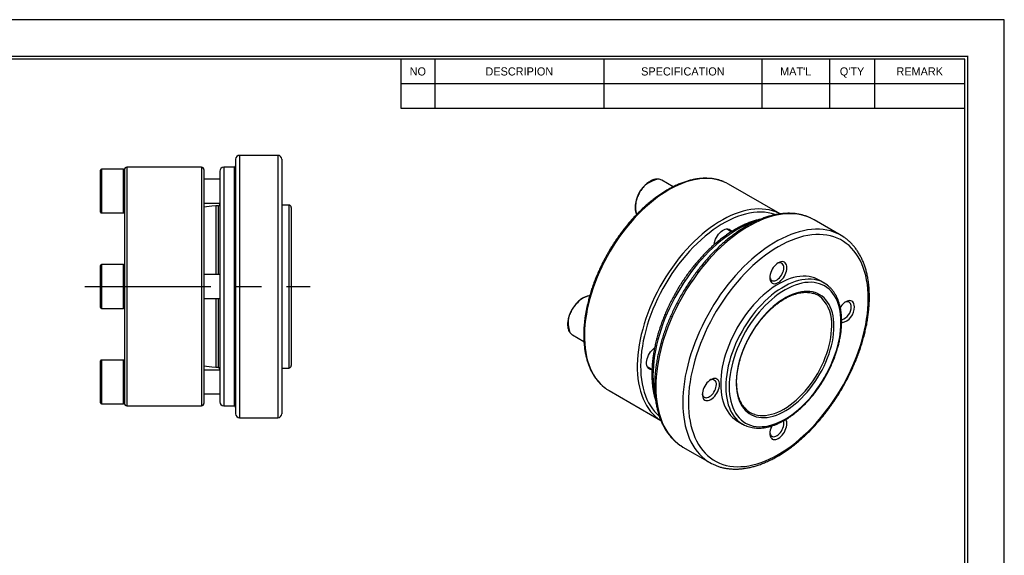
# Model space of a CAD drawing. Header units: millimetres. Extents: x 0 to 211, y 0 to 149.
# Tile 6 of 6: x 87 to 211, y 82 to 149. Entities that reach past the tile are written whole.
import ezdxf
from ezdxf.enums import TextEntityAlignment as Align

# ---------------------------------------------------------------- set-up
doc = ezdxf.new("R2010")
doc.units = ezdxf.units.MM
doc.linetypes.add('CENTER', pattern=[50.8, 31.75, -6.35, 6.35, -6.35])
for name, color, linetype in [('center', 1, 'CENTER'), ('L1', 7, 'CONTINUOUS'), ('OUTLINE', 7, 'CONTINUOUS')]:
    doc.layers.add(name, color=color, linetype=linetype)

# ---------------------------------------------------------------- blocks, each defined once
blk = doc.blocks.new('표제란')
at = {"layer": 'L1', "color": 0}
for p, q in [((297, 210), (0, 210)), ((297, 0), (297, 210))]:
    blk.add_line(p, q, dxfattribs=at)
at = {"layer": 'L1'}
for p, q in [((190, 203), (190, 194.34)), ((196, 203), (196, 194.34)), ((226, 203), (226, 194.34)), ((254, 203), (254, 194.34)), ((266, 203), (266, 194.34)), ((274, 203), (274, 194.34)), ((190, 198.67), (290, 198.67)), ((190, 194.34), (290, 194.34))]:
    blk.add_line(p, q, dxfattribs=at)
at = {"layer": 'L1', "const_width": 0.25}
blk.add_lwpolyline([(290.5, 6.5), (290.5, 203.5), (10, 203.5), (10, 6.5)], close=True, dxfattribs=at)
at = {"layer": 'L1'}
blk.add_lwpolyline([(290, 7), (290, 203), (10.5, 203), (10.5, 7)], close=True, dxfattribs=at)
for s, p in [('NO', (193, 200.83)), ('DESCRIPION', (211, 200.83)), ('SPECIFICATION', (240, 200.83)), ("MAT'L", (260, 200.83)), ("Q'TY", (270, 200.83)), ('REMARK', (282, 200.83))]:
    blk.add_text(s, height=1.444, dxfattribs=at).set_placement(p, align=Align.MIDDLE_CENTER)
for tag, p in [('필렛', (179.25, 10.9)), ('모따기', (179.25, 8.3))]:
    blk.add_attdef(tag, text='', height=1.15, dxfattribs=at).set_placement(p, align=Align.MIDDLE_LEFT)
at = {"layer": 'OUTLINE', "ltscale": 0.5}
for tag, p, height in [('TITLE', (237.17, 24.41), 2.5), ('도번', (251.18, 15.64), 2.5), ('SCALE', (253.78, 9.55), 1.2), ('DATE', (277.02, 9.51), 1.2)]:
    blk.add_attdef(tag, p, '', height=height, dxfattribs=at)

msp = doc.modelspace()

# ---------------------------------------------------------------- linework, layer by layer
at = {"layer": 'center', "ltscale": 0.5}
msp.add_line((95.0247, 115.4268), (123.3676, 115.4268), dxfattribs=at)
at = {"layer": 'OUTLINE'}
for p, q in [((114.0083, 131.4266), (114.0083, 99.4269)), ((119.3083, 131.9266), (114.5083, 131.9266)), ((114.5083, 131.9266), (114.5083, 98.9269)), ((119.3083, 131.9266), (119.3083, 98.9269)), ((119.8083, 131.4266), (119.8083, 99.4269)), ((97.0085, 124.7768), (97.0085, 130.0768)), ((99.9085, 130.1768), (97.1085, 130.1768)), ((97.1085, 130.1768), (97.1085, 124.6768)), ((99.9085, 124.6768), (99.9085, 130.1768)), ((100.0085, 130.1266), (100.0085, 100.7269)), ((109.7084, 130.4266), (100.3085, 130.4266)), ((100.3085, 130.4266), (100.3085, 100.4269)), ((109.7084, 130.4266), (109.7084, 100.4269)), ((110.0084, 130.1266), (110.0084, 100.7269)), ((113.8083, 130.4266), (112.5083, 130.4266)), ((112.5083, 130.4266), (112.5083, 100.4269)), ((113.8083, 130.4266), (113.8083, 100.4269)), ((112.0083, 128.9268), (110.0084, 128.9268)), ((112.0083, 129.9266), (112.0083, 100.9269)), ((169.0596, 127.9728), (167.6053, 128.8123)), ((182.5011, 124.5592), (175.9925, 128.3165)), ((110.0084, 125.9268), (112.0083, 125.9268)), ((111.0084, 125.5157), (110.0084, 125.4193)), ((111.5132, 125.5767), (111.0084, 125.5281)), ((111.0084, 125.5157), (111.0084, 125.5281)), ((111.8083, 125.5767), (111.5132, 125.5767)), ((111.5132, 125.5767), (111.5132, 116.9268)), ((111.8083, 125.5767), (111.8083, 116.9268)), ((120.7083, 125.6767), (119.8083, 125.6767)), ((120.7083, 125.6767), (120.7083, 105.1769)), ((121.0082, 125.3767), (121.0082, 105.4769)), ((97.1085, 124.6768), (99.9085, 124.6768)), ((176.3668, 122.3111), (175.7583, 122.6624)), ((190.1773, 121.8598), (186.7833, 123.8192)), ((97.0085, 117.8747), (97.0085, 118.0768)), ((97.0085, 112.7768), (97.0085, 117.8747)), ((99.9085, 118.1768), (97.1085, 118.1768)), ((97.1085, 118.1768), (97.1085, 117.967)), ((97.1085, 117.967), (97.1085, 112.6768)), ((99.9085, 117.967), (99.9085, 118.1768)), ((99.9085, 112.6768), (99.9085, 117.967)), ((112.0083, 116.9268), (110.0084, 116.9268)), ((188.0426, 115.8756), (187.4062, 116.243)), ((110.0084, 113.9268), (112.0083, 113.9268)), ((111.5132, 113.9268), (111.5132, 105.2769)), ((111.8083, 113.9268), (111.8083, 105.2769)), ((97.1085, 112.6768), (99.9085, 112.6768)), ((156.3703, 109.3521), (157.8255, 108.512)), ((97.0085, 102.4117), (97.0085, 106.0768)), ((99.9085, 106.1768), (97.1085, 106.1768)), ((97.1085, 106.1768), (97.1085, 102.3734)), ((99.9085, 102.3734), (99.9085, 106.1768)), ((110.0084, 105.4343), (111.0084, 105.3379)), ((111.0084, 105.3255), (111.0084, 105.3379)), ((111.0084, 105.3255), (111.5132, 105.2769)), ((165.7731, 105.3673), (166.3801, 105.0169)), ((112.0083, 104.9268), (110.0084, 104.9268)), ((111.5132, 105.2769), (111.8083, 105.2769)), ((119.8083, 105.1769), (120.7083, 105.1769)), ((97.0085, 100.7768), (97.0085, 102.4117)), ((97.1085, 102.3734), (97.1085, 100.6768)), ((99.9085, 100.6768), (99.9085, 102.3734)), ((110.0084, 101.9268), (112.0083, 101.9268)), ((160.9939, 102.3353), (167.5067, 98.5755)), ((97.1085, 100.6768), (99.9085, 100.6768)), ((100.3085, 100.4269), (109.7084, 100.4269)), ((112.5083, 100.4269), (113.8083, 100.4269)), ((114.5083, 98.9269), (119.3083, 98.9269)), ((177.1571, 98.4891), (177.7935, 98.1217)), ((170.2848, 95.2398), (173.6788, 93.2805))]:
    msp.add_line(p, q, dxfattribs=at)
at = {"layer": 'OUTLINE', "flags": 128}
for points in [[(175.3957, 128.6101), (175.3141, 128.643), (174.9085, 128.783), (174.4875, 128.8908), (174.0522, 128.9661), (173.6036, 129.0087), (173.1427, 129.0185), (172.6707, 128.9955), (172.1886, 128.9398), (171.6978, 128.8515), (171.1992, 128.7308), (170.6942, 128.5779), (170.1839, 128.3933), (169.6695, 128.1774), (169.1523, 127.9308), (168.6336, 127.6539), (168.1145, 127.3475), (167.5963, 127.0123), (167.0803, 126.6491), (166.5676, 126.2588), (166.0596, 125.8423), (165.5574, 125.4006), (165.0622, 124.9347), (164.5752, 124.4459), (164.0977, 123.9352), (163.6306, 123.4039), (163.1752, 122.8532), (162.7326, 122.2845), (162.3037, 121.6991), (161.8897, 121.0985), (161.4915, 120.484), (161.11, 119.8572), (160.7463, 119.2195), (160.4011, 118.5725), (160.0753, 117.9177), (159.7697, 117.2567), (159.4849, 116.5911), (159.2217, 115.9224), (158.9808, 115.2523), (158.7626, 114.5824), (158.5678, 113.9143), (158.3967, 113.2496), (158.2498, 112.5898), (158.1274, 111.9366), (158.0299, 111.2915), (157.9574, 110.6561), (157.9102, 110.0318), (157.8883, 109.4203), (157.8919, 108.8229), (157.9208, 108.241), (157.9751, 107.6762), (158.0545, 107.1296), (158.159, 106.6027), (158.2882, 106.0967), (158.4418, 105.6128), (158.6196, 105.1522), (158.821, 104.716), (159.0455, 104.3051), (159.2927, 103.9207), (159.562, 103.5635), (159.8526, 103.2346), (160.1639, 102.9346), (160.3846, 102.7495)], [(175.9925, 128.3165), (175.7033, 128.4711), (175.3957, 128.6101)], [(182.0424, 124.7731), (181.9608, 124.8059), (181.5552, 124.9459), (181.1342, 125.0537), (180.6989, 125.129), (180.2503, 125.1716), (179.7894, 125.1814), (179.3174, 125.1585), (178.8354, 125.1027), (178.3445, 125.0144), (177.8459, 124.8937), (177.3409, 124.7408), (176.8306, 124.5563), (176.3162, 124.3404), (175.7991, 124.0937), (175.2803, 123.8168), (174.7612, 123.5104), (174.243, 123.1752), (173.727, 122.812), (173.2143, 122.4217), (172.7063, 122.0052), (172.2041, 121.5635), (171.7089, 121.0977), (171.222, 120.6088), (170.7444, 120.0981), (170.2774, 119.5668), (169.822, 119.0161), (169.3793, 118.4474), (168.9505, 117.862), (168.5364, 117.2614), (168.1382, 116.6469), (167.7568, 116.0201), (167.393, 115.3824), (167.0478, 114.7354), (166.722, 114.0806), (166.4164, 113.4196), (166.1316, 112.754), (165.8685, 112.0853), (165.6275, 111.4153), (165.4094, 110.7454), (165.2145, 110.0772), (165.0434, 109.4125), (164.8965, 108.7527), (164.7742, 108.0995), (164.6766, 107.4544), (164.6042, 106.819), (164.557, 106.1948), (164.5351, 105.5832), (164.5386, 104.9858), (164.5675, 104.404), (164.6218, 103.8391), (164.7013, 103.2926), (164.8057, 102.7657), (164.9349, 102.2597), (165.0886, 101.7758), (165.2663, 101.3151), (165.4677, 100.8789), (165.6923, 100.468), (165.9395, 100.0836), (166.2087, 99.7265), (166.4993, 99.3975), (166.8106, 99.0975), (167.0313, 98.9124)], [(181.8996, 124.4686), (181.826, 124.4944), (181.4138, 124.6164), (180.9866, 124.7056), (180.5456, 124.7619), (180.0916, 124.7851), (179.626, 124.7751), (179.1498, 124.732), (178.6642, 124.6558), (178.1705, 124.5468), (177.6697, 124.4052), (177.1633, 124.2314), (176.6523, 124.0258), (176.1382, 123.7889), (175.6221, 123.5212), (175.1053, 123.2236), (174.5891, 122.8966), (174.0749, 122.5412), (173.5637, 122.1581), (173.0571, 121.7483), (172.556, 121.3129), (172.0619, 120.8529), (171.5759, 120.3695), (171.0993, 119.8638), (170.6332, 119.3371), (170.1787, 118.7906), (169.737, 118.2259), (169.3092, 117.6442), (168.8963, 117.047), (168.4994, 116.4357), (168.1195, 115.8119), (167.7574, 115.1771), (167.414, 114.5329), (167.0903, 113.8809), (166.787, 113.2226), (166.5049, 112.5598), (166.2447, 111.894), (166.0069, 111.2269), (165.7923, 110.5602), (165.6013, 109.8954), (165.4344, 109.2343), (165.292, 108.5785), (165.1745, 107.9295), (165.0821, 107.2891), (165.0151, 106.6587), (164.9736, 106.0399), (164.9579, 105.4343), (164.9678, 104.8434), (165.0033, 104.2686), (165.0645, 103.7114), (165.1511, 103.1731), (165.2628, 102.655), (165.3996, 102.1584), (165.5609, 101.6846), (165.7464, 101.2348), (165.9557, 100.81), (166.1882, 100.4112), (166.4433, 100.0396), (166.7205, 99.696), (167.019, 99.3811), (167.285, 99.1401)], [(186.3548, 124.042), (186.2865, 124.0733), (185.8693, 124.241), (185.436, 124.3764), (184.9875, 124.4791), (184.5248, 124.549), (184.0489, 124.5858), (183.561, 124.5896), (183.0619, 124.5602), (182.5529, 124.4978), (182.0351, 124.4025), (181.5096, 124.2745), (180.9776, 124.1141), (180.4402, 123.9217), (179.8985, 123.6976), (179.3539, 123.4423), (178.8075, 123.1565), (178.2605, 122.8407), (177.7141, 122.4956), (177.1695, 122.1221), (176.6279, 121.7209), (176.0904, 121.2928), (175.5584, 120.8389), (175.0329, 120.3602), (174.5151, 119.8576), (174.0061, 119.3324), (173.5071, 118.7856), (173.0191, 118.2184), (172.5432, 117.6322), (172.0805, 117.0281), (171.632, 116.4075), (171.1987, 115.7719), (170.7815, 115.1225), (170.3814, 114.4608), (169.9991, 113.7883), (169.6356, 113.1064), (169.2917, 112.4166), (168.9681, 111.7205), (168.6656, 111.0196), (168.3847, 110.3154), (168.1261, 109.6095), (167.8904, 108.9034), (167.6781, 108.1987), (167.4897, 107.4969), (167.3256, 106.7996), (167.186, 106.1083), (167.0715, 105.4245), (166.9821, 104.7497), (166.9181, 104.0854), (166.8797, 103.4331), (166.8669, 102.7942), (166.8797, 102.1701), (166.9181, 101.5622), (166.9821, 100.9718), (167.0715, 100.4002), (167.186, 99.8487), (167.3256, 99.3184), (167.4897, 98.8106), (167.6781, 98.3264), (167.8904, 97.8668), (168.1261, 97.4328), (168.3847, 97.0254), (168.6656, 96.6455), (168.9681, 96.2939), (169.2917, 95.9715), (169.6356, 95.6788), (169.9089, 95.4776)], [(182.4855, 124.5647), (182.3501, 124.634), (182.0424, 124.7731)], [(186.7833, 123.8192), (186.6866, 123.8736), (186.3548, 124.042)], [(179.4411, 123.637), (179.189, 123.5531), (178.6761, 123.3598), (178.1594, 123.1351), (177.6402, 122.8796), (177.1198, 122.5939), (176.5994, 122.2787), (176.0802, 121.9348), (175.5635, 121.5629), (175.0506, 121.164), (174.5426, 120.7391), (174.0409, 120.2891), (173.5466, 119.8151), (173.0609, 119.3184), (172.5849, 118.8), (172.1199, 118.2613), (171.667, 117.7035), (171.2272, 117.128), (170.8015, 116.5361), (170.3911, 115.9293), (169.9969, 115.3091), (169.6199, 114.6769), (169.2609, 114.0343), (168.9209, 113.3828), (168.6006, 112.724), (168.3008, 112.0594), (168.0223, 111.3908), (167.7657, 110.7196), (167.5316, 110.0475), (167.3207, 109.3761), (167.1333, 108.707), (166.97, 108.042), (166.8312, 107.3824), (166.7171, 106.73), (166.6281, 106.0863), (166.5644, 105.4529), (166.5261, 104.8313), (166.5133, 104.2229), (166.5261, 103.6293), (166.5644, 103.0519), (166.6281, 102.492), (166.7171, 101.9511), (166.7671, 101.7062)], [(174.1965, 120.6841), (174.1984, 120.6997), (174.2372, 120.9184), (174.3009, 121.1426), (174.3881, 121.3673), (174.4968, 121.5875), (174.6246, 121.7983), (174.7687, 121.9949), (174.9258, 122.173), (175.0924, 122.3285), (175.2649, 122.4581), (175.4392, 122.5587), (175.6117, 122.6283), (175.7783, 122.6651), (175.9354, 122.6684), (176.0795, 122.6382), (176.2073, 122.575), (176.316, 122.4803), (176.4032, 122.3563), (176.411, 122.3418)], [(189.7489, 122.0827), (189.6806, 122.114), (189.2634, 122.2817), (188.83, 122.417), (188.3815, 122.5197), (187.9189, 122.5896), (187.443, 122.6265), (186.955, 122.6302), (186.456, 122.6009), (185.947, 122.5385), (185.4292, 122.4432), (184.9037, 122.3152), (184.3717, 122.1548), (183.8342, 121.9623), (183.2926, 121.7382), (182.748, 121.4829), (182.2016, 121.1971), (181.6546, 120.8813), (181.1082, 120.5363), (180.5635, 120.1627), (180.0219, 119.7615), (179.4845, 119.3335), (178.9525, 118.8796), (178.427, 118.4008), (177.9091, 117.8983), (177.4002, 117.373), (176.9011, 116.8262), (176.4132, 116.2591), (175.9373, 115.6728), (175.4746, 115.0687), (175.0261, 114.4482), (174.5928, 113.8125), (174.1756, 113.1631), (173.7754, 112.5014), (173.3932, 111.8289), (173.0297, 111.147), (172.6858, 110.4573), (172.3622, 109.7612), (172.0596, 109.0603), (171.7788, 108.3561), (171.5202, 107.6501), (171.2845, 106.9441), (171.0722, 106.2393), (170.8838, 105.5375), (170.7196, 104.8402), (170.5801, 104.1489), (170.4655, 103.4651), (170.3762, 102.7903), (170.3122, 102.126), (170.2738, 101.4737), (170.2609, 100.8348), (170.2738, 100.2107), (170.3122, 99.6028), (170.3762, 99.0124), (170.4655, 98.4408), (170.5801, 97.8893), (170.7196, 97.3591), (170.8838, 96.8513), (171.0722, 96.367), (171.2845, 95.9074), (171.5202, 95.4734), (171.7788, 95.0661), (172.0596, 94.6862), (172.3622, 94.3346), (172.6858, 94.0121), (173.0297, 93.7194), (173.303, 93.5182)], [(193.5952, 113.8972), (193.5824, 114.5115), (193.544, 115.1095), (193.4801, 115.69), (193.3908, 116.2517), (193.2763, 116.7932), (193.1369, 117.3134), (192.973, 117.811), (192.7848, 118.285), (192.5728, 118.7342), (192.3376, 119.1577), (192.0795, 119.5545), (191.7992, 119.9236), (191.4974, 120.2644), (191.1747, 120.5759), (190.8319, 120.8574), (190.4697, 121.1084), (190.0889, 121.3283), (189.6905, 121.5166), (189.2752, 121.6728), (188.8442, 121.7966), (188.3982, 121.8876), (187.9384, 121.9458), (187.4658, 121.971), (186.9815, 121.9631), (186.4865, 121.9221), (185.9819, 121.8482), (185.469, 121.7414), (184.9489, 121.6021), (184.4227, 121.4305), (183.8917, 121.2271), (183.3571, 120.9922), (182.82, 120.7265), (182.2816, 120.4306), (181.7433, 120.105), (181.2062, 119.7506), (180.6715, 119.3681), (180.1405, 118.9584), (179.6144, 118.5225), (179.0942, 118.0613), (178.5813, 117.5759), (178.0768, 117.0673), (177.5818, 116.5368), (177.0974, 115.9855), (176.6248, 115.4146), (176.165, 114.8256), (175.7191, 114.2196), (175.288, 113.5981), (174.8728, 112.9625), (174.4744, 112.3142), (174.0936, 111.6547), (173.7314, 110.9855), (173.3885, 110.3081), (173.0658, 109.624), (172.764, 108.9349), (172.4838, 108.2421), (172.2257, 107.5474), (171.9904, 106.8522), (171.7785, 106.1583), (171.5903, 105.467), (171.4263, 104.7801), (171.2869, 104.099), (171.1725, 103.4253), (171.0832, 102.7606), (171.0193, 102.1063), (170.9809, 101.4639), (170.968, 100.8348), (170.9809, 100.2206), (171.0193, 99.6226), (171.0832, 99.042), (171.1725, 98.4804), (171.2869, 97.9389), (171.4263, 97.4187), (171.5903, 96.9211), (171.7785, 96.4471), (171.9904, 95.9979), (172.2257, 95.5744), (172.4838, 95.1776), (172.764, 94.8084), (173.0658, 94.4677), (173.3885, 94.1562), (173.7314, 93.8746), (174.0936, 93.6236), (174.4744, 93.4038), (174.8728, 93.2155), (175.288, 93.0593), (175.7191, 92.9355), (176.165, 92.8444), (176.6248, 92.7862), (177.0974, 92.7611), (177.5818, 92.769), (178.0768, 92.81), (178.5813, 92.8839), (179.0942, 92.9907), (179.6144, 93.13), (180.1405, 93.3016), (180.6715, 93.505), (181.2062, 93.7398), (181.7433, 94.0055), (182.2816, 94.3015), (182.82, 94.6271), (183.3571, 94.9815), (183.8917, 95.364), (184.4227, 95.7736), (184.9489, 96.2096), (185.469, 96.6708), (185.9819, 97.1562), (186.4865, 97.6648), (186.9815, 98.1953), (187.4658, 98.7466), (187.9384, 99.3174), (188.3982, 99.9065), (188.8442, 100.5125), (189.2752, 101.1339), (189.6905, 101.7696), (190.0889, 102.4178), (190.4697, 103.0773), (190.8319, 103.7465), (191.1747, 104.424), (191.4974, 105.108), (191.7992, 105.7972), (192.0795, 106.49), (192.3376, 107.1847), (192.5728, 107.8798), (192.7848, 108.5738), (192.973, 109.265), (193.1369, 109.952), (193.2763, 110.6331), (193.3908, 111.3067), (193.4801, 111.9715), (193.544, 112.6258), (193.5824, 113.2682), (193.5952, 113.8972)], [(183.36, 117.787), (183.3467, 117.9742), (183.3072, 118.1414), (183.2424, 118.2845), (183.154, 118.4001), (183.0441, 118.4852), (182.9155, 118.5378), (182.7712, 118.5566), (182.6149, 118.5412), (182.4503, 118.4918), (182.2816, 118.4098), (182.1129, 118.297), (181.9484, 118.1564), (181.7921, 117.9914), (181.6478, 117.806), (181.5191, 117.6049), (181.4092, 117.3928), (181.3208, 117.1752), (181.2561, 116.9573), (181.2166, 116.7445), (181.2033, 116.542), (181.2166, 116.3549), (181.2561, 116.1877), (181.3208, 116.0445), (181.4092, 115.929), (181.5191, 115.8438), (181.6478, 115.7912), (181.7921, 115.7724), (181.9484, 115.7879), (182.1129, 115.8373), (182.2816, 115.9193), (182.4503, 116.032), (182.6149, 116.1726), (182.7712, 116.3376), (182.9155, 116.523), (183.0441, 116.7242), (183.154, 116.9362), (183.2424, 117.1539), (183.3072, 117.3718), (183.3467, 117.5846), (183.36, 117.787)], [(181.2081, 116.6627), (181.2318, 116.5258), (181.2818, 116.3914), (181.3549, 116.2825), (181.4491, 116.2022), (181.5616, 116.1527), (181.6893, 116.1357), (181.8284, 116.1514), (181.9749, 116.1996), (182.1247, 116.2787), (182.2734, 116.3865), (182.4167, 116.52), (182.5506, 116.6752), (182.6711, 116.8477), (182.7749, 117.0326), (182.8588, 117.2245), (182.9206, 117.4179), (182.9583, 117.6072), (182.9711, 117.787)], [(187.4062, 116.243), (187.1738, 116.3655), (186.8484, 116.5014), (186.5069, 116.6053), (186.1507, 116.6768), (185.7808, 116.7155), (185.3986, 116.7214), (185.0055, 116.6944), (184.6029, 116.6347), (184.1921, 116.5424), (183.7745, 116.4179), (183.3517, 116.2615), (182.9252, 116.074), (182.4964, 115.8558), (182.0669, 115.6078), (181.6381, 115.3309), (181.2115, 115.026), (180.7887, 114.6942), (180.3712, 114.3367), (179.9604, 113.9546), (179.5577, 113.5494), (179.1646, 113.1226), (178.7825, 112.6754), (178.4126, 112.2097), (178.0563, 111.7269), (177.7149, 111.2288), (177.3895, 110.7171), (177.0813, 110.1937), (176.7914, 109.6603), (176.5207, 109.1189), (176.2703, 108.5713), (176.041, 108.0195), (175.8336, 107.4654), (175.6489, 106.9109), (175.4874, 106.3581), (175.3499, 105.8088), (175.2366, 105.2649), (175.1482, 104.7284), (175.0847, 104.2012), (175.0466, 103.6851), (175.0339, 103.182), (175.0466, 102.6935), (175.0847, 102.2215), (175.1482, 101.7675), (175.2366, 101.3332), (175.3499, 100.9201), (175.4874, 100.5296), (175.6489, 100.1631), (175.8336, 99.8219), (176.041, 99.5073), (176.2703, 99.2202), (176.5207, 98.9617), (176.7914, 98.7328), (177.0813, 98.5342), (177.1571, 98.4891)], [(187.6195, 116.0824), (187.4848, 116.1341), (187.1433, 116.2379), (186.7871, 116.3094), (186.4172, 116.3481), (186.035, 116.354), (185.6419, 116.327), (185.2393, 116.2673), (184.8284, 116.175), (184.4109, 116.0505), (183.9881, 115.8942), (183.5616, 115.7066), (183.1328, 115.4884), (182.7032, 115.2405), (182.2744, 114.9635), (181.8479, 114.6586), (181.4251, 114.3268), (181.0076, 113.9693), (180.5968, 113.5872), (180.1941, 113.1821), (179.801, 112.7552), (179.4189, 112.3081), (179.049, 111.8423), (178.6927, 111.3595), (178.3513, 110.8614), (178.0259, 110.3498), (177.7177, 109.8263), (177.4278, 109.293), (177.1571, 108.7515), (176.9067, 108.204), (176.6774, 107.6521), (176.47, 107.098), (176.2853, 106.5436), (176.1238, 105.9907), (175.9862, 105.4414), (175.873, 104.8975), (175.7845, 104.3611), (175.7211, 103.8339), (175.683, 103.3178), (175.6703, 102.8146), (175.683, 102.3261), (175.7211, 101.8541), (175.7845, 101.4001), (175.873, 100.9658), (175.9862, 100.5527), (176.1238, 100.1622), (176.2853, 99.7957), (176.47, 99.4545), (176.6774, 99.1399), (176.9067, 98.8528), (177.1571, 98.5944), (177.4044, 98.3834)], [(190.1658, 110.9378), (190.153, 111.4209), (190.1145, 111.8875), (190.0505, 112.3357), (189.9614, 112.7641), (189.8472, 113.1709), (189.7086, 113.5548), (189.546, 113.9144), (189.3599, 114.2482), (189.1511, 114.5551), (188.9204, 114.8341), (188.6685, 115.0839), (188.3964, 115.3039), (188.1051, 115.4931), (187.7956, 115.6508), (187.4692, 115.7765), (187.1269, 115.8698), (186.77, 115.9302), (186.3998, 115.9576), (186.0177, 115.9519), (185.625, 115.913), (185.2233, 115.8412), (184.8139, 115.7366), (184.3984, 115.5997), (183.9782, 115.431), (183.555, 115.2311), (183.1302, 115.0007), (182.7054, 114.7406), (182.2821, 114.4519), (181.8619, 114.1355), (181.4464, 113.7926), (181.037, 113.4245), (180.6353, 113.0325), (180.2426, 112.618), (179.8605, 112.1826), (179.4903, 111.7278), (179.1335, 111.2553), (178.7911, 110.7668), (178.4647, 110.2641), (178.1552, 109.7491), (177.8639, 109.2236), (177.5918, 108.6895), (177.3399, 108.1488), (177.1092, 107.6035), (176.9004, 107.0555), (176.7144, 106.5068), (176.5517, 105.9595), (176.4131, 105.4156), (176.299, 104.877), (176.2098, 104.3456), (176.1458, 103.8235), (176.1073, 103.3126), (176.0945, 102.8146), (176.1073, 102.3315), (176.1458, 101.8649), (176.2098, 101.4167), (176.299, 100.9883), (176.4131, 100.5815), (176.5517, 100.1976), (176.7144, 99.838), (176.9004, 99.5042), (177.1092, 99.1973), (177.3399, 98.9183), (177.5918, 98.6684), (177.8639, 98.4485), (178.1552, 98.2593), (178.4647, 98.1016), (178.7911, 97.9759), (179.1335, 97.8826), (179.4903, 97.8222), (179.8605, 97.7948), (180.2426, 97.8005), (180.6353, 97.8394), (181.037, 97.9112), (181.4464, 98.0158), (181.8619, 98.1527), (182.2821, 98.3214), (182.7054, 98.5213), (183.1302, 98.7517), (183.555, 99.0118), (183.9782, 99.3005), (184.3984, 99.6169), (184.8139, 99.9598), (185.2233, 100.3279), (185.625, 100.7199), (186.0177, 101.1344), (186.3998, 101.5698), (186.77, 102.0246), (187.1269, 102.4971), (187.4692, 102.9856), (187.7956, 103.4883), (188.1051, 104.0033), (188.3964, 104.5288), (188.6685, 105.0629), (188.9204, 105.6036), (189.1511, 106.1489), (189.3599, 106.6969), (189.546, 107.2456), (189.7086, 107.7929), (189.8472, 108.3368), (189.9614, 108.8754), (190.0505, 109.4068), (190.1145, 109.9289), (190.153, 110.4398), (190.1658, 110.9378)], [(189.2819, 110.4275), (189.269, 110.8799), (189.2304, 111.3155), (189.1661, 111.7325), (189.0766, 112.1291), (188.9621, 112.5036), (188.8231, 112.8546), (188.6603, 113.1805), (188.4743, 113.4799), (188.2658, 113.7517), (188.0358, 113.9946), (187.7853, 114.2077), (187.5152, 114.39), (187.2267, 114.5407), (186.921, 114.6594), (186.5995, 114.7454), (186.2634, 114.7984), (185.9141, 114.8181), (185.5532, 114.8046), (185.1821, 114.7578), (184.8024, 114.6779), (184.4157, 114.5653), (184.0236, 114.4205), (183.6277, 114.244), (183.2298, 114.0366), (182.8314, 113.7992), (182.4343, 113.5327), (182.0401, 113.2384), (181.6505, 112.9173), (181.2671, 112.5709), (180.8915, 112.2006), (180.5253, 111.808), (180.17, 111.3947), (179.8271, 110.9624), (179.4981, 110.513), (179.1844, 110.0484), (178.8871, 109.5704), (178.6077, 109.0812), (178.3472, 108.5827), (178.1068, 108.077), (177.8875, 107.5663), (177.6902, 107.0527), (177.5156, 106.5384), (177.3647, 106.0255), (177.2379, 105.5161), (177.1358, 105.0125), (177.0589, 104.5167), (177.0074, 104.0308), (176.9816, 103.5568), (176.9816, 103.0967), (177.0074, 102.6525), (177.0589, 102.226), (177.1358, 101.819), (177.2379, 101.4332), (177.3647, 101.0702), (177.5156, 100.7316), (177.6902, 100.4188), (177.8875, 100.133), (178.1068, 99.8756), (178.3472, 99.6475), (178.6077, 99.4497), (178.8871, 99.2831), (179.1844, 99.1483), (179.4981, 99.0459), (179.8271, 98.9764), (180.17, 98.94), (180.5253, 98.9369), (180.8915, 98.9671), (181.2671, 99.0304), (181.6505, 99.1267), (182.0401, 99.2555), (182.4343, 99.4163), (182.8314, 99.6083), (183.2298, 99.8308), (183.6277, 100.0829), (184.0236, 100.3634), (184.4157, 100.6713), (184.8024, 101.0052), (185.1821, 101.3637), (185.5532, 101.7454), (185.9141, 102.1486), (186.2634, 102.5716), (186.5995, 103.0126), (186.921, 103.4699), (187.2267, 103.9414), (187.5152, 104.4253), (187.7853, 104.9194), (188.0358, 105.4218), (188.2658, 105.9302), (188.4743, 106.4426), (188.6603, 106.9569), (188.8231, 107.4708), (188.9621, 107.9822), (189.0766, 108.4889), (189.1661, 108.9889), (189.2304, 109.48), (189.269, 109.9603), (189.2819, 110.4275)], [(191.8453, 112.887), (191.832, 113.0741), (191.7925, 113.2413), (191.7277, 113.3845), (191.6393, 113.5), (191.5294, 113.5852), (191.4007, 113.6378), (191.2565, 113.6566), (191.1001, 113.6411), (190.9356, 113.5918), (190.7669, 113.5097), (190.5982, 113.397), (190.4337, 113.2564), (190.2774, 113.0914), (190.1331, 112.906), (190.0658, 112.8058)], [(179.2797, 99.3553), (179.3299, 99.3393), (179.6496, 99.2593), (179.9836, 99.2123), (180.3304, 99.1985), (180.6887, 99.2178), (181.0568, 99.2703), (181.4331, 99.3558), (181.8162, 99.4738), (182.2042, 99.6238), (182.5956, 99.8052), (182.9887, 100.0173), (183.3818, 100.2591), (183.7732, 100.5296), (184.1613, 100.8276), (184.5443, 101.1518), (184.9207, 101.5009), (185.2888, 101.8734), (185.647, 102.2677), (185.9939, 102.682), (186.3279, 103.1147), (186.6476, 103.5638), (186.9516, 104.0274), (187.2387, 104.5036), (187.5076, 104.9903), (187.7571, 105.4854), (187.9862, 105.9868), (188.1938, 106.4924), (188.3792, 107), (188.5416, 107.5074), (188.6801, 108.0124), (188.7943, 108.513), (188.8836, 109.0068), (188.9477, 109.4919), (188.9862, 109.9662), (188.9991, 110.4275)], [(166.3726, 104.9622), (166.3606, 104.9618), (166.2095, 104.9753), (166.0732, 105.0222), (165.9546, 105.1013), (165.8564, 105.211), (165.7807, 105.3488), (165.7293, 105.5115), (165.7033, 105.6956), (165.7033, 105.897), (165.7293, 106.1111), (165.7807, 106.3332), (165.8564, 106.5583), (165.9546, 106.7814), (166.0732, 106.9975), (166.2095, 107.2017), (166.3606, 107.3896), (166.5229, 107.5569), (166.6929, 107.6998), (166.7104, 107.7128)], [(174.8747, 103.0901), (174.8614, 103.2772), (174.8219, 103.4444), (174.7572, 103.5876), (174.6687, 103.7031), (174.5589, 103.7883), (174.4302, 103.8409), (174.2859, 103.8597), (174.1296, 103.8442), (173.965, 103.7949), (173.7964, 103.7128), (173.6277, 103.6001), (173.4631, 103.4595), (173.3068, 103.2945), (173.1625, 103.1091), (173.0339, 102.9079), (172.924, 102.6959), (172.8355, 102.4782), (172.7708, 102.2603), (172.7313, 102.0475), (172.718, 101.8451), (172.7313, 101.6579), (172.7708, 101.4908), (172.8355, 101.3476), (172.924, 101.232), (173.0339, 101.1469), (173.1625, 101.0943), (173.3068, 101.0755), (173.4631, 101.0909), (173.6277, 101.1403), (173.7964, 101.2224), (173.965, 101.3351), (174.1296, 101.4757), (174.2859, 101.6407), (174.4302, 101.8261), (174.5589, 102.0273), (174.6687, 102.2393), (174.7572, 102.4569), (174.8219, 102.6748), (174.8614, 102.8876), (174.8747, 103.0901)], [(172.7229, 101.9657), (172.7465, 101.8289), (172.7965, 101.6945), (172.8696, 101.5855), (172.9638, 101.5052), (173.0763, 101.4558), (173.204, 101.4387), (173.3431, 101.4545), (173.4896, 101.5026), (173.6394, 101.5817), (173.7881, 101.6896), (173.9315, 101.823), (174.0653, 101.9782), (174.1859, 102.1508), (174.2896, 102.3356), (174.3735, 102.5275), (174.4353, 102.7209), (174.4731, 102.9103), (174.4858, 103.0901)], [(167.0313, 98.9124), (167.1419, 98.8273), (167.4844, 98.5923)], [(181.4592, 97.8982), (181.4092, 97.7959), (181.3208, 97.5782), (181.2561, 97.3603), (181.2166, 97.1475), (181.2033, 96.945), (181.2166, 96.7579), (181.2561, 96.5907), (181.3208, 96.4476), (181.4092, 96.332), (181.5191, 96.2469), (181.6478, 96.1942), (181.7921, 96.1754), (181.9484, 96.1909), (182.1129, 96.2403), (182.2816, 96.3223), (182.4503, 96.435), (182.6149, 96.5756), (182.7712, 96.7407), (182.9155, 96.926), (183.0441, 97.1272), (183.154, 97.3392), (183.2424, 97.5569), (183.3072, 97.7748), (183.3467, 97.9876), (183.36, 98.1901), (183.36, 98.1901)], [(181.2081, 97.0657), (181.2318, 96.9288), (181.2818, 96.7944), (181.3549, 96.6855), (181.4491, 96.6052), (181.5616, 96.5558), (181.6893, 96.5387), (181.8284, 96.5545), (181.9749, 96.6026), (182.1247, 96.6817), (182.2734, 96.7895), (182.4167, 96.923), (182.5506, 97.0782), (182.6711, 97.2507), (182.7749, 97.4356), (182.8588, 97.6275), (182.9206, 97.8209), (182.9583, 98.0102), (182.9711, 98.1901)], [(169.9089, 95.4776), (169.9991, 95.4166), (170.2848, 95.2398)]]:
    msp.add_lwpolyline(points, dxfattribs=at)
at = {"layer": 'OUTLINE'}
for centre, radius, start, end in [((114.5083, 131.4266), 0.5, 90, 180), ((119.3083, 131.4266), 0.5, 0, 90), ((97.1085, 130.0768), 0.1, 90, 180), ((99.9085, 130.0768), 0.1, 0, 90), ((100.3085, 130.1266), 0.3, 90, 180), ((109.7084, 130.1266), 0.3, 0, 90), ((112.5083, 129.9266), 0.5, 90, 180), ((113.8083, 130.6266), 0.2, 270, 0), ((167.8143, 125.4909), 3.5049, 100.393003, 196.632566), ((167.1231, 127.9659), 0.9741, 60.327585, 86.53291), ((111.8083, 125.7767), 0.2, 270, 0), ((120.7083, 125.3767), 0.3, 0, 90), ((97.1085, 124.7768), 0.1, 180, 270), ((99.9085, 124.7768), 0.1, 270, 0), ((187.4228, 117.0883), 5.5095, 54.999118, 65.02658), ((97.1085, 118.0768), 0.1, 90, 180), ((99.9085, 118.0768), 0.1, 0, 90), ((182.4435, 117.8793), 0.5355, 350.084193, 119.550635), ((186.3262, 112.9023), 3.4331, 51.578879, 67.868257), ((158.8785, 111.8346), 2.431, 97.995242, 140.588855), ((185.8083, 111.842), 2.8602, 47.596981, 72.617323), ((97.1085, 112.7768), 0.1, 180, 270), ((99.9085, 112.7768), 0.1, 270, 0), ((159.1627, 110.8493), 3.3272, 130.535507, 201.47078), ((184.4743, 110.7973), 4.5399, 355.327656, 44.053931), ((189.8636, 112.8195), 1.9828, 281.064292, 1.949892), ((189.7252, 112.8904), 1.7312, 287.564132, 359.886745), ((190.9288, 112.9792), 0.5355, 350.084193, 119.550635), ((156.8629, 110.193), 0.9745, 215.187263, 239.638327), ((97.1085, 106.0768), 0.1, 90, 180), ((99.9085, 106.0768), 0.1, 0, 90), ((120.7083, 105.4769), 0.3, 270, 0), ((111.8083, 105.0769), 0.2, 0, 90), ((173.9582, 103.1823), 0.5355, 350.084193, 119.550635), ((163.5119, 106.6947), 5.0344, 231.597312, 239.989421), ((97.1085, 100.7768), 0.1, 180, 270), ((99.9085, 100.7768), 0.1, 270, 0), ((100.3085, 100.7269), 0.3, 180, 270), ((109.7084, 100.7269), 0.3, 270, 0), ((112.5083, 100.9269), 0.5, 180, 270), ((113.8083, 100.2269), 0.2, 0, 90), ((114.5083, 99.4269), 0.5, 180, 270), ((119.3083, 99.4269), 0.5, 270, 0), ((180.1677, 102.0711), 2.8573, 228.5829, 251.892244), ((179.5098, 101.0947), 3.4328, 232.17084, 248.444737), ((182.1339, 98.2129), 0.8375, 358.439354, 22.116469), ((182.4417, 98.2341), 0.9194, 357.255483, 31.58045), ((176.4328, 98.051), 5.5084, 235.375569, 244.63983)]:
    msp.add_arc(centre, radius, start, end, dxfattribs=at)
for points, knots in [([(175.3719, 128.6215), (175.3697, 128.6225), (175.243, 128.6806), (174.978, 128.7695), (174.5769, 128.8855), (174.161, 128.9688), (173.7332, 129.0236), (173.2939, 129.0485), (172.844, 129.0437), (172.3846, 129.0091), (171.9167, 128.9447), (171.4412, 128.8506), (170.9594, 128.7269), (170.4723, 128.5741), (169.9811, 128.3924), (169.4867, 128.1822), (168.9905, 127.9441), (168.4934, 127.6787), (167.9965, 127.3865), (167.5009, 127.0683), (167.0077, 126.7248), (166.5178, 126.3567), (166.0325, 125.9649), (165.5525, 125.5503), (165.079, 125.1137), (164.613, 124.6561), (164.1554, 124.1786), (163.7072, 123.682), (163.2693, 123.1676), (162.8426, 122.6364), (162.4281, 122.0896), (162.0266, 121.5283), (161.6389, 120.9538), (161.266, 120.3672), (160.9085, 119.7698), (160.5672, 119.163), (160.243, 118.5479), (159.9363, 117.9259), (159.648, 117.2983), (159.3787, 116.6665), (159.1288, 116.0317), (158.8991, 115.3955), (158.6899, 114.759), (158.5017, 114.1236), (158.335, 113.4907), (158.1901, 112.8617), (158.0674, 112.2378), (157.9671, 111.6203), (157.8896, 111.0107), (157.835, 110.4101), (157.8035, 109.8198), (157.7952, 109.2411), (157.8102, 108.6753), (157.8485, 108.1236), (157.91, 107.5871), (157.9948, 107.0671), (158.1027, 106.5648), (158.2335, 106.0813), (158.387, 105.6178), (158.5627, 105.1752), (158.7604, 104.7548), (158.9795, 104.3575), (159.2195, 103.9843), (159.4796, 103.6358), (159.7597, 103.3137), (160.0518, 103.021), (160.2599, 102.8497), (160.361, 102.7665)], [0, 0, 0, 0, 0.000267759, 0.015635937, 0.031020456, 0.046430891, 0.061874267, 0.077354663, 0.092873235, 0.108428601, 0.124017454, 0.139635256, 0.155276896, 0.170937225, 0.186611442, 0.202295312, 0.217985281, 0.233678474, 0.249372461, 0.265065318, 0.280755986, 0.296443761, 0.312128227, 0.327809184, 0.3434866, 0.359160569, 0.374831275, 0.39049897, 0.406163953, 0.421826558, 0.437487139, 0.453146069, 0.468803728, 0.484460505, 0.500116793, 0.515772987, 0.531429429, 0.547086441, 0.562744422, 0.578403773, 0.594064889, 0.609728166, 0.625393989, 0.641062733, 0.656734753, 0.672410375, 0.688089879, 0.703773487, 0.719461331, 0.735153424, 0.750849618, 0.766549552, 0.782252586, 0.797957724, 0.813663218, 0.829366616, 0.845065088, 0.860755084, 0.876432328, 0.892091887, 0.907728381, 0.923336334, 0.93891071, 0.954447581, 0.969944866, 0.985403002, 1, 1, 1, 1]), ([(167.1531, 128.9441), (167.1376, 128.946), (167.0599, 128.9558), (166.9103, 128.9436), (166.7065, 128.9068), (166.4959, 128.8381), (166.2823, 128.7414), (166.068, 128.617), (165.8558, 128.4668), (165.6483, 128.2926), (165.4477, 128.0968), (165.2564, 127.8815), (165.0765, 127.6494), (164.9101, 127.4031), (164.759, 127.1456), (164.625, 126.8798), (164.5097, 126.6087), (164.4144, 126.3355), (164.3403, 126.0633), (164.2883, 125.7951), (164.2592, 125.534), (164.2535, 125.283), (164.2713, 125.0447), (164.3137, 124.823), (164.3721, 124.633), (164.4269, 124.5276), (164.4506, 124.4819)], [0, 0, 0, 0, 0.01062967, 0.05313812, 0.09605223, 0.13929998, 0.18275904, 0.22631798, 0.26989539, 0.31344913, 0.35696828, 0.40045335, 0.44391074, 0.48734957, 0.53078022, 0.57421363, 0.61765769, 0.66112337, 0.70462197, 0.74816415, 0.79175855, 0.83540896, 0.87910889, 0.92282616, 0.96648129, 1, 1, 1, 1]), ([(180.0855, 123.9034), (179.9277, 123.867), (179.6081, 123.7933), (179.1209, 123.6452), (178.6263, 123.4691), (178.1286, 123.2637), (177.629, 123.0302), (177.1287, 122.769), (176.6287, 122.4808), (176.1301, 122.1664), (175.6341, 121.8264), (175.1416, 121.4617), (174.6537, 121.0732), (174.1713, 120.6616), (173.6955, 120.228), (173.2272, 119.7732), (172.7675, 119.2984), (172.3172, 118.8044), (171.8772, 118.2924), (171.4486, 117.7635), (171.0321, 117.2188), (170.6286, 116.6594), (170.2391, 116.0866), (169.8642, 115.5017), (169.5048, 114.9057), (169.1616, 114.3), (168.8354, 113.6859), (168.5268, 113.0647), (168.2366, 112.4376), (167.9653, 111.8061), (167.7135, 111.1714), (167.4818, 110.5348), (167.2707, 109.8977), (167.0807, 109.2615), (166.9122, 108.6274), (166.7656, 107.9968), (166.6412, 107.3709), (166.5395, 106.7512), (166.4605, 106.1388), (166.4047, 105.5352), (166.3722, 104.9415), (166.3631, 104.3589), (166.3776, 103.7889), (166.4157, 103.2325), (166.4775, 102.6912), (166.5626, 102.1657), (166.6727, 101.6589), (166.7722, 101.2742), (166.8428, 101.0653), (166.8607, 101.0124)], [0, 0, 0, 0, 0.02102557, 0.04256531, 0.06414011, 0.08574003, 0.10735651, 0.12898247, 0.15061232, 0.17224067, 0.19386475, 0.2154827, 0.23709335, 0.25869611, 0.28029078, 0.30187751, 0.32345667, 0.3450288, 0.36659457, 0.38815475, 0.40971013, 0.43126158, 0.45280997, 0.47435621, 0.49590121, 0.51744588, 0.53899107, 0.56053747, 0.58208601, 0.60363764, 0.62519326, 0.64675381, 0.66832017, 0.68989321, 0.71147377, 0.7330626, 0.75466035, 0.77626753, 0.79788444, 0.8195111, 0.84114715, 0.86279171, 0.88444326, 0.90609943, 0.92775596, 0.94940718, 0.97104648, 0.99266561, 1, 1, 1, 1]), ([(186.327, 124.052), (186.2556, 124.086), (186.0531, 124.1822), (185.7034, 124.3093), (185.2802, 124.4351), (184.8431, 124.5303), (184.3938, 124.5965), (183.9327, 124.6328), (183.4608, 124.6394), (182.979, 124.616), (182.4882, 124.5626), (181.9894, 124.4793), (181.4838, 124.3661), (180.9723, 124.2234), (180.4562, 124.0513), (179.9365, 123.8503), (179.4143, 123.6209), (178.8906, 123.3636), (178.3666, 123.0789), (177.8433, 122.7675), (177.3217, 122.4301), (176.8028, 122.0674), (176.2876, 121.6802), (175.777, 121.2693), (175.2721, 120.8354), (174.7738, 120.3796), (174.283, 119.9026), (173.8006, 119.4056), (173.3275, 118.8893), (172.8647, 118.3549), (172.413, 117.8034), (171.9732, 117.2358), (171.5462, 116.6533), (171.1328, 116.0571), (170.7338, 115.4482), (170.3499, 114.8278), (169.9819, 114.1972), (169.6305, 113.5575), (169.2963, 112.91), (168.9801, 112.2559), (168.6824, 111.5965), (168.4038, 110.933), (168.1449, 110.2668), (167.9062, 109.5991), (167.6881, 108.9311), (167.4912, 108.2642), (167.3158, 107.5996), (167.1622, 106.9385), (167.0309, 106.2823), (166.9221, 105.6322), (166.8361, 104.9893), (166.7731, 104.3551), (166.7334, 103.7305), (166.717, 103.117), (166.724, 102.5156), (166.7546, 101.9276), (166.8088, 101.354), (166.8865, 100.7962), (166.9877, 100.2553), (167.1123, 99.7324), (167.26, 99.2286), (167.4306, 98.7451), (167.6237, 98.283), (167.839, 97.8433), (168.0758, 97.4271), (168.3336, 97.0352), (168.6118, 96.6686), (168.9094, 96.3277), (169.2263, 96.0141), (169.5506, 95.7331), (169.7781, 95.5706), (169.8868, 95.493)], [0, 0, 0, 0, 0.00776938, 0.02201633, 0.03628295, 0.05058104, 0.06491978, 0.07930517, 0.09373994, 0.10822374, 0.12275366, 0.13732494, 0.15193164, 0.16656737, 0.18122582, 0.19590112, 0.21058813, 0.22528249, 0.23998067, 0.25467958, 0.26937687, 0.28407118, 0.2987616, 0.31344758, 0.32812884, 0.34280531, 0.35747708, 0.37214437, 0.3868075, 0.40146684, 0.4161228, 0.43077584, 0.44542644, 0.46007509, 0.47472229, 0.48936854, 0.50401437, 0.51866029, 0.53330667, 0.547954, 0.5626028, 0.5772536, 0.59190691, 0.60656324, 0.62122309, 0.63588694, 0.65055525, 0.66522844, 0.67990688, 0.69459083, 0.70928049, 0.72397588, 0.73867684, 0.75338293, 0.7680934, 0.78280708, 0.79752213, 0.81223543, 0.82694368, 0.84164269, 0.85632743, 0.87099203, 0.88562997, 0.90023445, 0.91479882, 0.92931735, 0.94378591, 0.95820277, 0.97256927, 0.98689008, 1, 1, 1, 1]), ([(193.7417, 114.1013), (193.741, 114.2074), (193.7391, 114.5145), (193.718, 115.0127), (193.6705, 115.5904), (193.5991, 116.1526), (193.5043, 116.6983), (193.3861, 117.2263), (193.2447, 117.7354), (193.0803, 118.2245), (192.8933, 118.6925), (192.6841, 119.1385), (192.4531, 119.5612), (192.2009, 119.9598), (191.9283, 120.3335), (191.6357, 120.6812), (191.3246, 121.0033), (190.9935, 121.2955), (190.7534, 121.4887), (190.6192, 121.5763), (190.6067, 121.5845)], [0, 0, 0, 0, 0.03201754, 0.09269928, 0.15339731, 0.21409161, 0.27476912, 0.33541361, 0.39600525, 0.45652073, 0.5169338, 0.57721652, 0.63734107, 0.69728245, 0.75702149, 0.81654811, 0.87586411, 0.93498499, 0.99394025, 1, 1, 1, 1]), ([(190.2537, 111.0602), (190.253, 111.1437), (190.2511, 111.3854), (190.23, 111.7753), (190.1825, 112.224), (190.1112, 112.6564), (190.0166, 113.0712), (189.8989, 113.4669), (189.7583, 113.8421), (189.5953, 114.1955), (189.4106, 114.5256), (189.205, 114.8316), (188.9788, 115.1114), (188.7398, 115.3621), (188.5668, 115.5055), (188.4832, 115.5749)], [0, 0, 0, 0, 0.04262068, 0.12342517, 0.20425666, 0.28507361, 0.36584531, 0.44653161, 0.52708316, 0.60744351, 0.68755405, 0.76736181, 0.84682978, 0.92594744, 1, 1, 1, 1]), ([(158.5422, 114.2486), (158.512, 114.2484), (158.4166, 114.2479), (158.2478, 114.2152), (158.0384, 114.1521), (157.8249, 114.0586), (157.6106, 113.9378), (157.398, 113.7908), (157.1934, 113.6226), (157.0467, 113.4831), (156.9698, 113.4026), (156.9548, 113.3869)], [0, 0, 0, 0, 0.05991439, 0.18930546, 0.31974561, 0.45087281, 0.58233976, 0.71389039, 0.84537773, 0.96986279, 1, 1, 1, 1]), ([(174.098, 93.0621), (174.2181, 93.0074), (174.4705, 92.8925), (174.8729, 92.753), (175.3, 92.6356), (175.7405, 92.5483), (176.1931, 92.4903), (176.6572, 92.462), (177.132, 92.4636), (177.6164, 92.4952), (178.1094, 92.5568), (178.6102, 92.6483), (179.1175, 92.7696), (179.6304, 92.9204), (180.1476, 93.1004), (180.6681, 93.3092), (181.1908, 93.5463), (181.7146, 93.8111), (182.2385, 94.1032), (182.7615, 94.4217), (183.2825, 94.7661), (183.8005, 95.1356), (184.3145, 95.5294), (184.8236, 95.9467), (185.3268, 96.3866), (185.8232, 96.8483), (186.3118, 97.3308), (186.7917, 97.8333), (187.2621, 98.3546), (187.722, 98.8938), (188.1705, 99.4498), (188.6069, 100.0215), (189.0302, 100.6079), (189.4398, 101.2077), (189.8347, 101.8199), (190.2144, 102.4432), (190.5779, 103.0764), (190.9246, 103.7184), (191.254, 104.3678), (191.5652, 105.0234), (191.8577, 105.6841), (192.131, 106.3484), (192.3844, 107.0152), (192.6175, 107.6831), (192.8299, 108.3509), (193.021, 109.0173), (193.1905, 109.6811), (193.338, 110.3409), (193.4632, 110.9956), (193.5657, 111.6439), (193.6455, 112.2845), (193.7018, 112.9161), (193.7357, 113.5231), (193.7397, 113.9136), (193.7417, 114.1013)], [0, 0, 0, 0, 0.01710458, 0.03591503, 0.05475599, 0.07364219, 0.09258463, 0.11159006, 0.13066091, 0.14979574, 0.16898994, 0.18823669, 0.20752792, 0.22685515, 0.24621018, 0.2655855, 0.28497459, 0.30437201, 0.32377338, 0.34317463, 0.36257319, 0.38196744, 0.40135632, 0.4207392, 0.44011579, 0.45948608, 0.47885023, 0.49820858, 0.51756156, 0.53690968, 0.5562535, 0.57559364, 0.59493073, 0.61426542, 0.63359838, 0.65293028, 0.67226181, 0.69159361, 0.71092617, 0.73026018, 0.74959633, 0.76893529, 0.78827774, 0.80762437, 0.82697582, 0.84633272, 0.86569566, 0.88506519, 0.90444174, 0.92382567, 0.94321716, 0.96261618, 0.98202243, 1, 1, 1, 1]), ([(178.3005, 99.9156), (178.2811, 99.9315), (178.1849, 100.0102), (178.0294, 100.1786), (177.8357, 100.4206), (177.6629, 100.6893), (177.5098, 100.981), (177.3775, 101.2952), (177.266, 101.6307), (177.176, 101.9862), (177.1076, 102.3605), (177.0612, 102.7524), (177.037, 103.1604), (177.0352, 103.583), (177.0558, 104.0186), (177.0989, 104.4656), (177.1642, 104.9223), (177.2517, 105.3868), (177.3611, 105.8575), (177.4919, 106.3326), (177.6437, 106.8101), (177.8159, 107.2883), (178.008, 107.7652), (178.2191, 108.2391), (178.4486, 108.7082), (178.6954, 109.1705), (178.9587, 109.6244), (179.2375, 110.068), (179.5307, 110.4998), (179.8371, 110.9179), (180.1555, 111.3208), (180.4848, 111.707), (180.8236, 112.0751), (181.1705, 112.4235), (181.5243, 112.7509), (181.8835, 113.0563), (182.2467, 113.3383), (182.6124, 113.596), (182.9793, 113.8284), (183.3458, 114.0348), (183.7105, 114.2144), (184.072, 114.3666), (184.4288, 114.4909), (184.7797, 114.5871), (185.1234, 114.6548), (185.4585, 114.6939), (185.7842, 114.7045), (186.099, 114.6859), (186.4027, 114.6408), (186.5936, 114.5869), (186.689, 114.5599)], [0, 0, 0, 0, 0.0054569, 0.02706162, 0.04858385, 0.07001097, 0.09134589, 0.11260144, 0.13379461, 0.15494258, 0.17606044, 0.19716033, 0.21825143, 0.23934015, 0.26042979, 0.28152364, 0.30262365, 0.32373079, 0.34484532, 0.36596705, 0.38709544, 0.40822977, 0.42936915, 0.45051263, 0.47165921, 0.49280785, 0.51395749, 0.53510707, 0.55625516, 0.5774007, 0.59854263, 0.61967987, 0.64081139, 0.6619362, 0.6830534, 0.70416219, 0.72526205, 0.74635277, 0.76743464, 0.78850873, 0.80957712, 0.83064331, 0.85171079, 0.87278659, 0.89388052, 0.91500546, 0.93617727, 0.95741383, 0.97873267, 1, 1, 1, 1]), ([(156.9548, 113.3869), (156.9207, 113.3501), (156.8221, 113.2436), (156.6665, 113.0532), (156.4941, 112.8129), (156.3362, 112.5598), (156.1947, 112.2972), (156.0713, 112.028), (155.9673, 111.7553), (155.884, 111.4823), (155.8225, 111.212), (155.7835, 110.9475), (155.7677, 110.6918), (155.7755, 110.4478), (155.8073, 110.2186), (155.8621, 110.006), (155.9428, 109.8168), (156.0052, 109.6978), (156.0461, 109.6497), (156.0461, 109.6497)], [0, 0, 0, 0, 0.03391928, 0.09822096, 0.16251025, 0.22678076, 0.29104837, 0.35532697, 0.41963037, 0.48397538, 0.54837836, 0.61285372, 0.67741086, 0.74204796, 0.80674101, 0.87139682, 0.93587035, 0.99995965, 1, 1, 1, 1]), ([(178.2761, 97.8915), (178.2964, 97.8827), (178.4214, 97.828), (178.6653, 97.7556), (179.0073, 97.6763), (179.3629, 97.629), (179.7294, 97.6107), (180.1064, 97.6223), (180.4924, 97.6639), (180.8863, 97.7353), (181.2867, 97.8364), (181.6923, 97.9669), (182.1016, 98.1263), (182.5133, 98.3141), (182.9261, 98.5295), (183.3385, 98.7718), (183.7493, 99.0401), (184.1571, 99.3336), (184.5608, 99.6512), (184.9591, 99.9918), (185.3508, 100.3544), (185.7346, 100.7379), (186.1096, 101.1408), (186.4744, 101.5621), (186.828, 102.0004), (187.1694, 102.4542), (187.4974, 102.9223), (187.8111, 103.403), (188.1095, 103.8949), (188.3917, 104.3966), (188.6568, 104.9063), (188.9039, 105.4227), (189.1324, 105.9439), (189.3414, 106.4685), (189.5304, 106.9948), (189.6986, 107.5213), (189.8456, 108.0462), (189.9709, 108.568), (190.0739, 109.0851), (190.1545, 109.5959), (190.2117, 110.0987), (190.2472, 110.5886), (190.2515, 110.9044), (190.2537, 111.0602)], [0, 0, 0, 0, 0.00468229, 0.02897227, 0.05331458, 0.07773669, 0.10225582, 0.12687816, 0.1516, 0.17641028, 0.20129358, 0.22623307, 0.25121258, 0.27621804, 0.30123797, 0.32626355, 0.35128685, 0.37630417, 0.40131323, 0.42631291, 0.45130285, 0.47628329, 0.50125486, 0.52621844, 0.55117514, 0.57612613, 0.60107269, 0.62601613, 0.65095778, 0.67589901, 0.70084104, 0.72578492, 0.75073205, 0.7756838, 0.80064153, 0.82560659, 0.85058027, 0.87556377, 0.90055815, 0.92556423, 0.95058248, 0.97561288, 1, 1, 1, 1])]:
    msp.add_open_spline(points, degree=3, knots=knots, dxfattribs=at)

# ---------------------------------------------------------------- block references
at = {"layer": 'OUTLINE', "xscale": 0.7094697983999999, "yscale": 0.7094697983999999, "zscale": 0.7094697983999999}
msp.add_blockref('표제란', (0, 0), dxfattribs=at)

doc.saveas('drawing.dxf')
